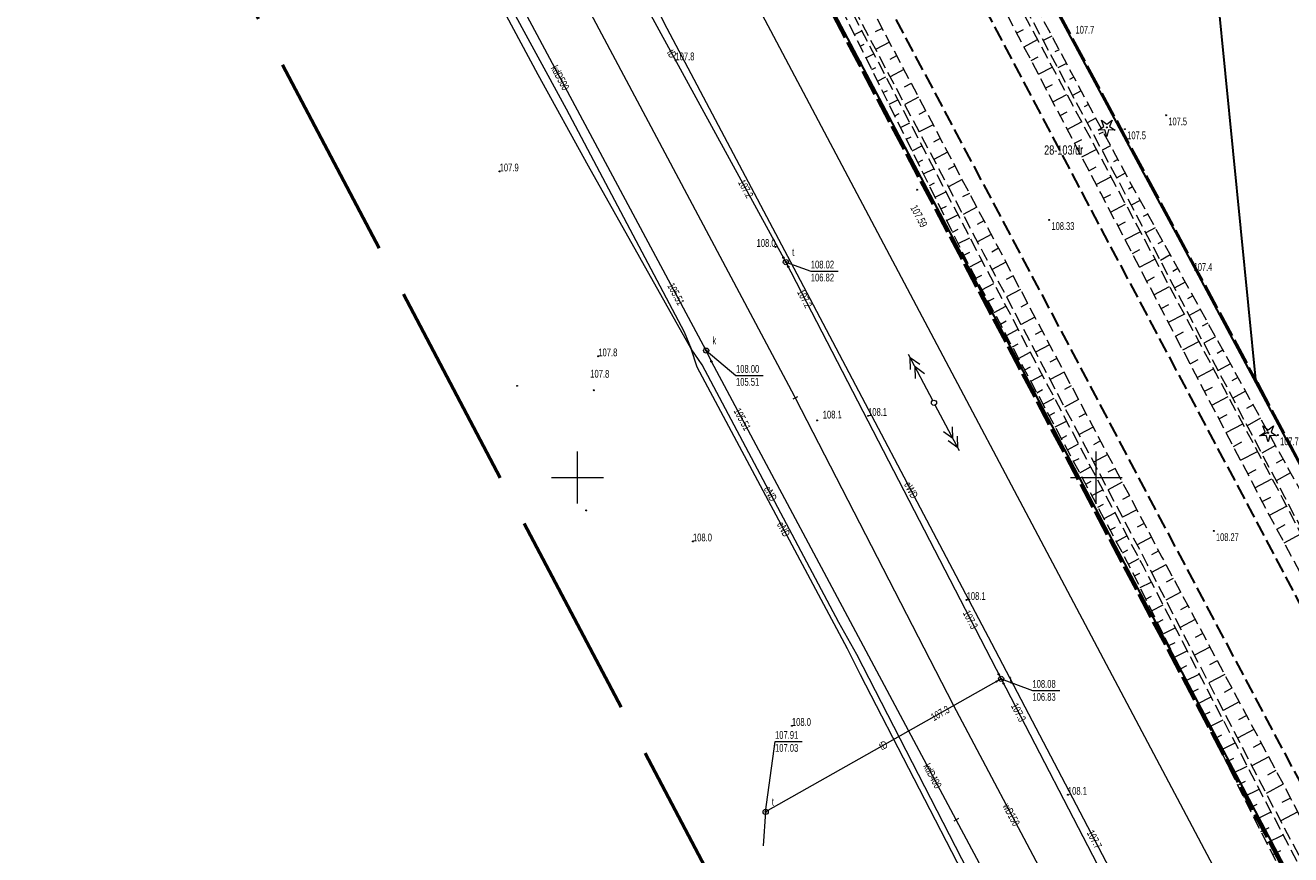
# Model space of a CAD drawing. Header units: metres. Extents: x 7529521 to 7531797, y 5723878 to 5728074.
# Tile 80 of 90: x 7529697 to 7529819, y 5727564 to 5727644. Entities that reach past the tile are written whole.
import ezdxf
from ezdxf.enums import TextEntityAlignment as Align

# ---------------------------------------------------------------- set-up
doc = ezdxf.new("R2010")
doc.units = ezdxf.units.M
for name, pattern in [('11', [3, 2.5, -0.5]), ('4_1', [0]), ('4_SUPE_01', [0]), ('4_SUPK_01', [0]), ('4_SUPT_01', [0]), ('4_SUPW_01', [0]), ('GDE', [0]), ('GUK', [2, 1.5, -0.5]), ('GUZ', [1, 0.5, -0.5]), ('L_0_05', [1.75, 1.25, -0.5]), ('L_0_06', [2, 1.5, -0.5]), ('L_0_09', [2.5, 2, -0.5])]:
    doc.linetypes.add(name, pattern=pattern)
doc.layers.get('0').update_dxf_attribs({"color": 252})
for name, color, linetype, lineweight in [('Dzialki', 80, 'GDE', 30), ('jezdnia', 252, 'L_0_06', 18), ('k', 252, 'Continuous', 18), ('Kontury', 252, 'GUK', 18), ('MPZP', 130, '11', 40), ('Numery_uzytkow', 252, 'Continuous', 9), ('RTPW_T_0', 252, 'Continuous', 15), ('RTPW_T_1', 252, 'Continuous', 15), ('skarpa nieumocniona', 252, 'L_0_05', 18), ('SUPE_E_T_1', 240, 'Continuous', 15), ('SUPE_E_T_3', 240, 'Continuous', 15), ('SUPE_L_1', 240, '4_SUPE_01', 18), ('SUPE_L_2', 240, '4_SUPE_01', 18), ('SUPE_L_3', 240, '4_SUPE_01', 18), ('SUPK_E_T_0', 24, 'Continuous', 15), ('SUPK_L_0', 24, '4_SUPK_01', 18), ('SUPT_E_T_0', 30, 'Continuous', 15), ('SUPT_L_0', 30, '4_SUPT_01', 18), ('SUPW_E_T_2', 150, 'Continuous', 15), ('SUPW_L_2', 150, '4_SUPW_01', 18), ('SUSM_T_3', 252, 'Continuous', 18), ('SUTE_T_0', 240, 'Continuous', 18), ('SUTK_T_0', 252, 'Continuous', 18), ('SUTT_T_0', 30, 'Continuous', 18), ('SUUK_E_T_9', 34, 'Continuous', 15), ('SUUK_T_2', 34, 'Continuous', 18), ('SUUT_E_T_9', 30, 'Continuous', 15), ('SUUT_T_1', 30, 'Continuous', 18), ('SUXX_T_4', 7, 'Continuous', 18), ('SUXX_T_7', 7, 'Continuous', 18), ('Uzytki', 252, 'GUZ', 18), ('wysokosci_naturalne', 7, 'Continuous', 18), ('wysokosci_sztuczne', 7, 'Continuous', 18)]:
    doc.layers.add(name, color=color, linetype=linetype, lineweight=lineweight)
doc.layers.add('zakres', color=7, linetype='L_0_09', lineweight=50, true_color=0xff05ff)
doc.styles.get("Standard").update_dxf_attribs({"font": 'arial.ttf'})

# ---------------------------------------------------------------- blocks, each defined once
blk = doc.blocks.new('2_RTPW01')
at = {"linetype": 'Continuous'}
blk.add_circle((0, 0), 0.045, dxfattribs=at)
blk = doc.blocks.new('2_RTPW02')
at = {"linetype": 'Continuous'}
blk.add_circle((0, 0), 0.045, dxfattribs=at)
blk = doc.blocks.new('4_SUSM04_01')
at = {"linetype": 'Continuous'}
blk.add_circle((0, 0), 0.25, dxfattribs=at)
blk = doc.blocks.new('4_SUPS01_05')
at = {"linetype": 'Continuous'}
blk.add_circle((0, 0), 0.0625, dxfattribs=at)
blk = doc.blocks.new('4_SUPS01_07')
at = {"linetype": 'Continuous'}
blk.add_circle((0, 0), 0.0625, dxfattribs=at)
blk = doc.blocks.new('4_SUUS15_05')
at = {"linetype": 'Continuous'}
blk.add_circle((0, 0), 0.25, dxfattribs=at)
blk = doc.blocks.new('4_SUUS15_07')
at = {"linetype": 'Continuous'}
blk.add_circle((0, 0), 0.25, dxfattribs=at)
blk = doc.blocks.new('4_SUXX')
at = {"linetype": 'Continuous'}
blk.add_line((0, -0.25), (0, 0.25), dxfattribs=at)
blk = doc.blocks.new('OBOP01_01')
at = {"linetype": 'Continuous', "lineweight": 18}
blk.add_hatch(color=0, dxfattribs=at).paths.add_polyline_path([(0, -0.1, 1), (0, 0.1, 1)])
at = {"color": 0, "linetype": 'Continuous', "lineweight": 18, "flags": 128}
blk.add_lwpolyline([(0, -1.74), (-0.35, -0.48), (-1.65, -0.54), (-0.57, 0.18), (-1.02, 1.4), (0, 0.6), (1.02, 1.4), (0.57, 0.18), (1.65, -0.54), (0.35, -0.48), (0, -1.74)], dxfattribs=at)
at = {"color": 0, "linetype": 'Continuous', "lineweight": 18}
blk.add_circle((0, 0), 0.1, dxfattribs=at)
blk = doc.blocks.new('RTPW01')
at = {"linetype": 'Continuous', "lineweight": 13}
blk.add_hatch(color=0, dxfattribs=at).paths.add_polyline_path([(0, -0.09, 1), (0, 0.09, 1)])
at = {"color": 0, "linetype": 'Continuous', "lineweight": 13}
blk.add_circle((0, 0), 0.0906, dxfattribs=at)
blk = doc.blocks.new('RTPW02')
at = {"linetype": 'Continuous', "lineweight": 13}
blk.add_hatch(color=0, dxfattribs=at).paths.add_polyline_path([(0, -0.09, 1), (0, 0.09, 1)])
at = {"color": 0, "linetype": 'Continuous', "lineweight": 13}
blk.add_circle((0, 0), 0.0906, dxfattribs=at)

msp = doc.modelspace()

# ---------------------------------------------------------------- linework, layer by layer
at = {"layer": 'Dzialki'}
for p, q in [((7529802.38, 5727739.83), (7529815.37, 5727609.13)), ((7529883.55, 5727438.51), (7529764.49, 5727664.25)), ((7529793.67, 5727649.62), (7529805.49, 5727627.6)), ((7529805.49, 5727627.6), (7529807.86, 5727623.19)), ((7529807.86, 5727623.19), (7529815.37, 5727609.13)), ((7529815.37, 5727609.13), (7529834.29, 5727573.74))]:
    msp.add_line(p, q, dxfattribs=at)
at = {"layer": 'jezdnia', "color": 251, "lineweight": 30, "flags": 128}
for points in [[(7529691.09, 5727830.87), (7529707.47, 5727799.92), (7529712.07, 5727791.13), (7529726.83, 5727763.24), (7529737.15, 5727743.67), (7529748.49, 5727722.19), (7529759.95, 5727700.53), (7529774.51, 5727673.1), (7529786.56, 5727650.33), (7529799.02, 5727626.67), (7529815.06, 5727596.45), (7529826.26, 5727575.13), (7529839.99, 5727549.18), (7529856.24, 5727518.3), (7529870.76, 5727490.93), (7529880.14, 5727473.23)], [(7529873.09, 5727469.59), (7529863.47, 5727487.68), (7529849.39, 5727514.32), (7529832.85, 5727545.65), (7529819.44, 5727571.03), (7529807.76, 5727593.05), (7529791.96, 5727622.96), (7529779.37, 5727646.68), (7529767.44, 5727669.23), (7529763.72, 5727676.13), (7529752.62, 5727697.22), (7529741.62, 5727718.07), (7529735.02, 5727730.45), (7529729.78, 5727740.26), (7529723.3, 5727752.49), (7529719.93, 5727759.11), (7529704.22, 5727788.65), (7529700.19, 5727796.33), (7529683.78, 5727827.48)]]:
    msp.add_lwpolyline(points, dxfattribs=at)
at = {"layer": 'k', "linetype": 'Continuous', "lineweight": 18, "flags": 128}
for points in [[(7529750, 5727597.5), (7529750, 5727602.5)], [(7529800, 5727597.5), (7529800, 5727602.5)], [(7529747.5, 5727600), (7529752.5, 5727600)], [(7529797.5, 5727600), (7529802.5, 5727600)]]:
    msp.add_lwpolyline(points, dxfattribs=at)
at = {"layer": 'Kontury'}
for p, q in [((7529883.55, 5727438.51), (7529764.49, 5727664.25)), ((7529793.67, 5727649.62), (7529805.49, 5727627.6)), ((7529805.49, 5727627.6), (7529807.86, 5727623.19)), ((7529807.86, 5727623.19), (7529834.29, 5727573.74))]:
    msp.add_line(p, q, dxfattribs=at)
at = {"layer": 'MPZP'}
for points in [[(7529734, 5727757.72), (7529748.65, 5727733.92), (7529757.94, 5727716.34), (7529815.49, 5727609.14), (7529862.66, 5727519.93), (7529885.94, 5727475.22), (7529924.91, 5727399.13), (7529950.08, 5727351.58), (7529994.41, 5727268.31), (7530012.9, 5727233.03), (7530025.43, 5727235.53), (7530024.85, 5727266.42), (7530016.16, 5727335.1)], [(7529930.79, 5727330.98), (7529938.19, 5727335.09), (7529919.77, 5727369.93), (7529878.96, 5727446.93), (7529849.38, 5727502.63), (7529826.25, 5727546.7), (7529777.19, 5727639.72), (7529755.11, 5727681.97)]]:
    msp.add_lwpolyline(points, dxfattribs=at)
at = {"layer": 'skarpa nieumocniona', "color": 252, "lineweight": 18, "flags": 128}
for points in [[(7529873.95, 5727492.02), (7529883.15, 5727474.73), (7529881.53, 5727473.69), (7529872.27, 5727491.4), (7529857.46, 5727519.14), (7529841.38, 5727549.79), (7529827.75, 5727575.78), (7529816.4, 5727596.89), (7529800.43, 5727627.4), (7529788.07, 5727650.98), (7529775.85, 5727673.83), (7529761.3, 5727701.31), (7529749.89, 5727722.83), (7529745.5, 5727731.66), (7529738.59, 5727744.81), (7529734.71, 5727751.78), (7529721.04, 5727777.76), (7529718.78, 5727785.32), (7529719.26, 5727785.97), (7529720.21, 5727785.32), (7529722.57, 5727778.44), (7529735.98, 5727752.58), (7529740.01, 5727745.83), (7529746.87, 5727731.94), (7529751.37, 5727723.57), (7529762.58, 5727702.14), (7529777.07, 5727674.48), (7529789.27, 5727651.65), (7529801.89, 5727628.09), (7529817.98, 5727597.91), (7529829.11, 5727576.38), (7529842.73, 5727550.66), (7529858.69, 5727520.28)], [(7529858.92, 5727520.36), (7529843.13, 5727550.74), (7529829.54, 5727576.54), (7529818.17, 5727598.1), (7529802.25, 5727628.37), (7529789.72, 5727651.74), (7529777.43, 5727674.73), (7529763.01, 5727702.36), (7529751.66, 5727723.77), (7529747.02, 5727732.68), (7529742.07, 5727742.55), (7529740.3, 5727746.07), (7529736.28, 5727752.79), (7529722.96, 5727778.55), (7529720.51, 5727785.62), (7529720.17, 5727786.62), (7529721.18, 5727786.48), (7529724.18, 5727779.07), (7529737.32, 5727753.55), (7529741.39, 5727746.1), (7529742.57, 5727742.92), (7529747.41, 5727733.07), (7529748.3, 5727732.22), (7529752.64, 5727724.24), (7529763.4, 5727702.64), (7529778.13, 5727675.21), (7529790.55, 5727652.18), (7529803.03, 5727628.86), (7529819.57, 5727598.9), (7529831.73, 5727577.64), (7529844.97, 5727551.67), (7529860.4, 5727521.06), (7529876.28, 5727494.45), (7529882.07, 5727494.15), (7529885.62, 5727490.52), (7529890.11, 5727480.28), (7529885.98, 5727473.4), (7529884.03, 5727475.04), (7529874.36, 5727492.23)], [(7529870.07, 5727468.11), (7529868.75, 5727467.29), (7529858.89, 5727485.31), (7529844.74, 5727511.64), (7529827.24, 5727543.46), (7529814.57, 5727568.44), (7529803.32, 5727591.22), (7529787.67, 5727620.56), (7529775.56, 5727644.97), (7529763.83, 5727667.21), (7529758.27, 5727676.87), (7529759, 5727677.39), (7529759.52, 5727676.72), (7529764.61, 5727667.54), (7529776.27, 5727645.22), (7529788.77, 5727621.28), (7529804.47, 5727591.5), (7529816.06, 5727569.24), (7529829.17, 5727544.17), (7529846.44, 5727512.43), (7529860.26, 5727486.07)], [(7529846.8, 5727512.64), (7529829.72, 5727544.31), (7529816.42, 5727569.45), (7529804.91, 5727591.65), (7529789.16, 5727621.57), (7529776.58, 5727645.33), (7529764.97, 5727667.76), (7529760.01, 5727677.05), (7529759.96, 5727677.9), (7529761.51, 5727677.21), (7529766.14, 5727668.43), (7529777.93, 5727645.98), (7529790.57, 5727622.09), (7529806.32, 5727592.32), (7529818.12, 5727570.22), (7529831.27, 5727545.1), (7529848.11, 5727513.6), (7529862.06, 5727486.96), (7529871.59, 5727468.94), (7529870.28, 5727468.2), (7529860.61, 5727486.33)]]:
    msp.add_lwpolyline(points, close=True, dxfattribs=at)
at = {"layer": 'skarpa nieumocniona', "color": 252, "linetype": 'Continuous', "lineweight": 18, "flags": 128}
for points in [[(7529776.68, 5727642.69), (7529777.4, 5727643.05)], [(7529779.35, 5727643.3), (7529778.69, 5727642.95)], [(7529792.33, 5727642.86), (7529792.97, 5727643.2)], [(7529777.24, 5727641.58), (7529777.61, 5727641.76)], [(7529780.05, 5727641.97), (7529778.73, 5727641.27)], [(7529793.03, 5727641.53), (7529794.32, 5727642.21)], [(7529795.7, 5727642.56), (7529794.88, 5727642.12)], [(7529777.79, 5727640.46), (7529778.56, 5727640.84)], [(7529780.75, 5727640.64), (7529780.09, 5727640.29)], [(7529793.72, 5727640.2), (7529794.38, 5727640.55)], [(7529796.41, 5727641.24), (7529796, 5727641.02)], [(7529778.35, 5727639.34), (7529778.74, 5727639.53)], [(7529781.45, 5727639.32), (7529780.13, 5727638.62)], [(7529794.42, 5727638.88), (7529795.74, 5727639.57)], [(7529797.12, 5727639.92), (7529796.3, 5727639.48)], [(7529778.91, 5727638.22), (7529779.72, 5727638.62)], [(7529782.15, 5727637.99), (7529781.49, 5727637.64)], [(7529795.12, 5727637.55), (7529795.78, 5727637.9)], [(7529797.83, 5727638.59), (7529797.42, 5727638.37)], [(7529779.46, 5727637.1), (7529779.88, 5727637.3)], [(7529782.86, 5727636.67), (7529781.54, 5727635.97)], [(7529795.81, 5727636.22), (7529797.16, 5727636.92)], [(7529798.53, 5727637.27), (7529797.71, 5727636.83)], [(7529780.02, 5727635.98), (7529780.87, 5727636.4)], [(7529799.24, 5727635.95), (7529798.83, 5727635.73)], [(7529780.57, 5727634.86), (7529781.01, 5727635.08)], [(7529781.13, 5727633.74), (7529782.03, 5727634.19)], [(7529783.56, 5727635.34), (7529782.9, 5727634.99)], [(7529796.51, 5727634.89), (7529797.19, 5727635.24)], [(7529797.2, 5727633.56), (7529798.57, 5727634.28)], [(7529799.95, 5727634.63), (7529799.13, 5727634.19)], [(7529784.26, 5727634.01), (7529782.94, 5727633.32)], [(7529800.66, 5727633.3), (7529800.25, 5727633.09)], [(7529781.68, 5727632.62), (7529782.15, 5727632.85)], [(7529782.24, 5727631.5), (7529783.19, 5727631.97)], [(7529784.96, 5727632.69), (7529784.3, 5727632.34)], [(7529797.9, 5727632.23), (7529798.59, 5727632.59)], [(7529801.36, 5727631.98), (7529800.55, 5727631.55)], [(7529782.79, 5727630.38), (7529783.28, 5727630.62)], [(7529785.66, 5727631.36), (7529784.35, 5727630.67)], [(7529798.6, 5727630.9), (7529799.99, 5727631.63)], [(7529802.07, 5727630.66), (7529801.66, 5727630.44)], [(7529783.35, 5727629.26), (7529784.35, 5727629.75)], [(7529786.36, 5727630.04), (7529785.71, 5727629.69)], [(7529799.29, 5727629.57), (7529799.99, 5727629.94)], [(7529802.78, 5727629.34), (7529801.97, 5727628.9)], [(7529783.91, 5727628.14), (7529784.41, 5727628.39)], [(7529787.07, 5727628.71), (7529785.75, 5727628.01)], [(7529799.99, 5727628.25), (7529801.4, 5727628.99)], [(7529784.46, 5727627.02), (7529785.5, 5727627.54)], [(7529787.77, 5727627.39), (7529787.11, 5727627.04)], [(7529800.69, 5727626.92), (7529801.4, 5727627.29)], [(7529803.5, 5727628.02), (7529803.09, 5727627.79)], [(7529785.02, 5727625.9), (7529785.55, 5727626.16)], [(7529788.47, 5727626.06), (7529787.15, 5727625.36)], [(7529801.38, 5727625.59), (7529802.82, 5727626.34)], [(7529804.22, 5727626.71), (7529803.37, 5727626.24)], [(7529785.57, 5727624.78), (7529786.66, 5727625.32)], [(7529789.17, 5727624.73), (7529788.51, 5727624.39)], [(7529802.08, 5727624.26), (7529802.8, 5727624.64)], [(7529804.95, 5727625.39), (7529804.51, 5727625.15)], [(7529786.13, 5727623.66), (7529786.68, 5727623.93)], [(7529789.87, 5727623.41), (7529788.56, 5727622.71)], [(7529802.77, 5727622.93), (7529804.23, 5727623.69)], [(7529805.67, 5727624.08), (7529804.77, 5727623.58)], [(7529786.68, 5727622.54), (7529787.82, 5727623.1)], [(7529790.57, 5727622.09), (7529789.92, 5727621.73)], [(7529803.47, 5727621.6), (7529804.2, 5727621.99)], [(7529806.4, 5727622.77), (7529805.93, 5727622.51)], [(7529787.24, 5727621.42), (7529787.82, 5727621.71)], [(7529787.8, 5727620.3), (7529788.96, 5727620.92)], [(7529804.16, 5727620.27), (7529805.64, 5727621.05)], [(7529807.12, 5727621.45), (7529806.17, 5727620.93)], [(7529791.28, 5727620.76), (7529789.96, 5727620.06)], [(7529807.85, 5727620.14), (7529807.36, 5727619.87)], [(7529788.39, 5727619.2), (7529788.97, 5727619.51)], [(7529788.98, 5727618.1), (7529790.12, 5727618.71)], [(7529791.98, 5727619.43), (7529791.32, 5727619.08)], [(7529804.86, 5727618.94), (7529805.6, 5727619.33)], [(7529805.55, 5727617.61), (7529807.05, 5727618.4)], [(7529808.57, 5727618.83), (7529807.56, 5727618.27)], [(7529789.57, 5727617), (7529790.14, 5727617.3)], [(7529792.68, 5727618.11), (7529791.35, 5727617.4)], [(7529809.3, 5727617.51), (7529808.78, 5727617.23)], [(7529790.16, 5727615.89), (7529791.29, 5727616.5)], [(7529793.38, 5727616.78), (7529792.72, 5727616.43)], [(7529806.25, 5727616.29), (7529807, 5727616.68)], [(7529810.02, 5727616.2), (7529808.96, 5727615.61)], [(7529790.75, 5727614.79), (7529791.31, 5727615.09)], [(7529794.08, 5727615.45), (7529792.75, 5727614.75)], [(7529806.95, 5727614.96), (7529808.46, 5727615.75)], [(7529810.75, 5727614.89), (7529810.2, 5727614.59)], [(7529791.33, 5727613.69), (7529792.46, 5727614.29)], [(7529794.78, 5727614.13), (7529794.12, 5727613.78)], [(7529807.64, 5727613.63), (7529808.4, 5727614.03)], [(7529811.47, 5727613.57), (7529810.36, 5727612.96)], [(7529791.92, 5727612.58), (7529792.48, 5727612.88)], [(7529795.49, 5727612.8), (7529794.15, 5727612.09)], [(7529808.34, 5727612.3), (7529809.87, 5727613.1)], [(7529812.2, 5727612.26), (7529811.63, 5727611.95)], [(7529792.51, 5727611.48), (7529793.62, 5727612.07)], [(7529796.19, 5727611.48), (7529795.52, 5727611.12)], [(7529809.03, 5727610.97), (7529809.81, 5727611.37)], [(7529793.1, 5727610.38), (7529793.65, 5727610.67)], [(7529793.69, 5727609.28), (7529794.79, 5727609.86)], [(7529796.89, 5727610.15), (7529795.55, 5727609.44)], [(7529809.73, 5727609.64), (7529811.29, 5727610.46)], [(7529812.92, 5727610.95), (7529811.75, 5727610.3)], [(7529797.59, 5727608.82), (7529796.92, 5727608.47)], [(7529810.42, 5727608.31), (7529811.21, 5727608.72)], [(7529813.65, 5727609.63), (7529813.05, 5727609.3)], [(7529794.28, 5727608.17), (7529794.82, 5727608.47)], [(7529794.86, 5727607.07), (7529795.95, 5727607.65)], [(7529798.29, 5727607.5), (7529796.94, 5727606.79)], [(7529811.12, 5727606.98), (7529812.7, 5727607.81)], [(7529814.37, 5727608.32), (7529813.15, 5727607.65)], [(7529795.45, 5727605.97), (7529795.99, 5727606.26)], [(7529798.99, 5727606.17), (7529798.32, 5727605.82)], [(7529815.1, 5727607.01), (7529814.47, 5727606.66)], [(7529796.04, 5727604.87), (7529797.12, 5727605.44)], [(7529811.81, 5727605.65), (7529812.61, 5727606.07)], [(7529812.51, 5727604.32), (7529814.11, 5727605.16)], [(7529815.82, 5727605.7), (7529814.55, 5727604.99)], [(7529796.63, 5727603.76), (7529797.17, 5727604.05)], [(7529799.69, 5727604.85), (7529798.34, 5727604.13)], [(7529816.55, 5727604.38), (7529815.9, 5727604.02)], [(7529797.22, 5727602.66), (7529798.29, 5727603.23)], [(7529800.4, 5727603.52), (7529799.72, 5727603.16)], [(7529813.21, 5727603), (7529814.01, 5727603.42)], [(7529813.9, 5727601.67), (7529815.52, 5727602.51)], [(7529817.27, 5727603.07), (7529815.94, 5727602.33)], [(7529797.81, 5727601.56), (7529798.34, 5727601.84)], [(7529801.1, 5727602.2), (7529799.74, 5727601.48)], [(7529818, 5727601.76), (7529817.32, 5727601.38)], [(7529798.4, 5727600.45), (7529799.45, 5727601.02)], [(7529801.8, 5727600.87), (7529801.12, 5727600.51)], [(7529814.6, 5727600.34), (7529815.41, 5727600.76)], [(7529818.72, 5727600.44), (7529817.34, 5727599.68)], [(7529798.98, 5727599.35), (7529799.51, 5727599.63)], [(7529802.5, 5727599.54), (7529801.13, 5727598.82)], [(7529815.29, 5727599.01), (7529816.93, 5727599.87)], [(7529799.57, 5727598.25), (7529800.62, 5727598.81)], [(7529803.2, 5727598.22), (7529802.52, 5727597.86)], [(7529815.99, 5727597.68), (7529816.81, 5727598.11)], [(7529800.16, 5727597.15), (7529800.68, 5727597.42)], [(7529800.75, 5727596.04), (7529801.78, 5727596.59)], [(7529803.9, 5727596.89), (7529802.53, 5727596.17)], [(7529816.69, 5727596.35), (7529818.32, 5727597.23)], [(7529801.34, 5727594.94), (7529801.85, 5727595.21)], [(7529804.61, 5727595.57), (7529803.92, 5727595.2)], [(7529817.4, 5727595.03), (7529818.21, 5727595.47)], [(7529801.93, 5727593.84), (7529802.95, 5727594.38)], [(7529805.31, 5727594.24), (7529803.93, 5727593.51)], [(7529818.11, 5727593.71), (7529819.7, 5727594.57)], [(7529802.51, 5727592.73), (7529803.02, 5727593.01)], [(7529806.01, 5727592.91), (7529805.32, 5727592.55)], [(7529803.1, 5727591.63), (7529804.12, 5727592.17)], [(7529806.71, 5727591.59), (7529805.32, 5727590.85)], [(7529803.67, 5727590.52), (7529804.19, 5727590.77)], [(7529804.22, 5727589.4), (7529805.29, 5727589.92)], [(7529807.42, 5727590.27), (7529806.72, 5727589.89)], [(7529804.78, 5727588.28), (7529805.32, 5727588.55)], [(7529808.13, 5727588.94), (7529806.7, 5727588.18)], [(7529805.33, 5727587.15), (7529806.45, 5727587.71)], [(7529808.83, 5727587.62), (7529808.11, 5727587.24)], [(7529805.88, 5727586.03), (7529806.45, 5727586.32)], [(7529806.44, 5727584.91), (7529807.6, 5727585.49)], [(7529809.54, 5727586.3), (7529808.09, 5727585.52)], [(7529810.25, 5727584.97), (7529809.51, 5727584.58)], [(7529806.99, 5727583.79), (7529807.59, 5727584.09)], [(7529807.54, 5727582.67), (7529808.76, 5727583.27)], [(7529810.95, 5727583.65), (7529809.47, 5727582.86)], [(7529808.1, 5727581.55), (7529808.72, 5727581.86)], [(7529811.66, 5727582.33), (7529810.91, 5727581.93)], [(7529808.65, 5727580.43), (7529809.91, 5727581.05)], [(7529812.37, 5727581.01), (7529810.85, 5727580.19)], [(7529809.2, 5727579.31), (7529809.85, 5727579.63)], [(7529813.07, 5727579.68), (7529812.31, 5727579.27)], [(7529809.76, 5727578.19), (7529811.07, 5727578.84)], [(7529813.78, 5727578.36), (7529812.23, 5727577.53)], [(7529810.31, 5727577.07), (7529810.98, 5727577.4)], [(7529814.49, 5727577.04), (7529813.7, 5727576.62)], [(7529810.86, 5727575.95), (7529812.22, 5727576.62)], [(7529815.19, 5727575.71), (7529813.61, 5727574.87)], [(7529811.42, 5727574.83), (7529812.11, 5727575.17)], [(7529811.97, 5727573.71), (7529813.38, 5727574.4)], [(7529815.9, 5727574.39), (7529815.1, 5727573.96)], [(7529812.53, 5727572.58), (7529813.24, 5727572.94)], [(7529813.08, 5727571.46), (7529814.53, 5727572.18)], [(7529816.61, 5727573.07), (7529814.99, 5727572.2)], [(7529817.31, 5727571.74), (7529816.5, 5727571.31)], [(7529813.63, 5727570.34), (7529814.37, 5727570.71)], [(7529814.19, 5727569.22), (7529815.69, 5727569.96)], [(7529818.02, 5727570.42), (7529816.37, 5727569.54)], [(7529814.74, 5727568.1), (7529815.5, 5727568.49)], [(7529818.72, 5727569.09), (7529817.89, 5727568.66)], [(7529815.31, 5727566.99), (7529816.84, 5727567.76)], [(7529819.41, 5727567.76), (7529817.77, 5727566.9)], [(7529815.87, 5727565.87), (7529816.65, 5727566.26)], [(7529816.44, 5727564.76), (7529818, 5727565.55)], [(7529817, 5727563.64), (7529817.79, 5727564.04)]]:
    msp.add_lwpolyline(points, dxfattribs=at)
at = {"layer": 'SUPE_L_1', "linetype": '4_SUPE_01'}
for p, q in [((7529758.65, 5727643.29), (7529747.9, 5727664.48)), ((7529738.98, 5727653.83), (7529748.89, 5727635.55)), ((7529770.57, 5727620.74), (7529758.65, 5727643.29)), ((7529748.89, 5727635.55), (7529760.26, 5727614.05)), ((7529789.93, 5727584), (7529770.57, 5727620.74)), ((7529760.26, 5727614.05), (7529760.94, 5727612.41)), ((7529804.97, 5727555.24), (7529789.93, 5727584))]:
    msp.add_line(p, q, dxfattribs=at)
at = {"layer": 'SUPE_L_2', "linetype": '4_SUPE_01'}
for p, q in [((7529784.23, 5727607.42), (7529781.91, 5727611.85)), ((7529782.09, 5727610.42), (7529782.07, 5727611.54)), ((7529782.98, 5727610.88), (7529782.07, 5727611.54)), ((7529782.56, 5727609.53), (7529782.54, 5727610.65)), ((7529783.44, 5727610), (7529782.54, 5727610.65)), ((7529786.81, 5727602.56), (7529784.47, 5727606.98)), ((7529786.17, 5727603.75), (7529785.26, 5727604.4)), ((7529786.17, 5727603.75), (7529786.15, 5727604.87)), ((7529786.64, 5727602.87), (7529786.62, 5727603.99)), ((7529786.64, 5727602.87), (7529785.73, 5727603.52))]:
    msp.add_line(p, q, dxfattribs=at)
at = {"layer": 'SUPE_L_3', "linetype": '4_SUPE_01'}
for p, q in [((7529746.19, 5727638.81), (7529736.09, 5727657.78)), ((7529751.04, 5727630.02), (7529746.19, 5727638.81)), ((7529760.94, 5727612.41), (7529751.04, 5727630.02)), ((7529762.02, 5727610.87), (7529760.94, 5727612.41)), ((7529761.53, 5727610.62), (7529760.94, 5727612.41)), ((7529776.01, 5727583.48), (7529761.53, 5727610.62)), ((7529775.17, 5727586.01), (7529762.02, 5727610.87)), ((7529776.92, 5727582.94), (7529775.17, 5727586.01)), ((7529777.28, 5727580.96), (7529776.01, 5727583.48)), ((7529788.91, 5727559.62), (7529776.92, 5727582.94)), ((7529788.52, 5727559.19), (7529777.28, 5727580.96))]:
    msp.add_line(p, q, dxfattribs=at)
at = {"layer": 'SUPK_L_0', "linetype": '4_SUPK_01'}
for p, q in [((7529762.4, 5727612.23), (7529726.89, 5727678.66)), ((7529762.9, 5727611.19), (7529762.4, 5727612.23)), ((7529780.11, 5727578.99), (7529762.9, 5727611.19)), ((7529786.49, 5727566.99), (7529780.11, 5727578.99)), ((7529804.91, 5727532.74), (7529786.49, 5727566.99))]:
    msp.add_line(p, q, dxfattribs=at)
at = {"layer": 'SUPK_L_0', "linetype": '4_1'}
for p, q in [((7529762.4, 5727612.23), (7529726.89, 5727678.66)), ((7529762.9, 5727611.19), (7529762.4, 5727612.23)), ((7529780.11, 5727578.99), (7529762.9, 5727611.19)), ((7529786.49, 5727566.99), (7529780.11, 5727578.99)), ((7529804.91, 5727532.74), (7529786.49, 5727566.99))]:
    msp.add_line(p, q, dxfattribs=at)
at = {"layer": 'SUPT_L_0', "linetype": '4_SUPT_01'}
for p, q in [((7529836.11, 5727515.62), (7529737.4, 5727702.05)), ((7529748.11, 5727660.93), (7529770.08, 5727620.76)), ((7529770.08, 5727620.76), (7529790.82, 5727580.58)), ((7529790.82, 5727580.58), (7529768.13, 5727567.76)), ((7529790.82, 5727580.58), (7529811.02, 5727541.63)), ((7529768.13, 5727567.76), (7529767.9, 5727564.48))]:
    msp.add_line(p, q, dxfattribs=at)
at = {"layer": 'SUPW_L_2', "linetype": '4_SUPW_01'}
for p, q in [((7529743.84, 5727658.68), (7529770.87, 5727607.87)), ((7529770.87, 5727607.87), (7529770.98, 5727607.66)), ((7529770.98, 5727607.66), (7529786.2, 5727578.08)), ((7529786.2, 5727578.08), (7529812.47, 5727528.5))]:
    msp.add_line(p, q, dxfattribs=at)
at = {"layer": 'SUPW_L_2', "linetype": '4_1'}
for p, q in [((7529743.84, 5727658.68), (7529770.87, 5727607.87)), ((7529770.87, 5727607.87), (7529770.98, 5727607.66)), ((7529770.98, 5727607.66), (7529786.2, 5727578.08)), ((7529786.2, 5727578.08), (7529812.47, 5727528.5))]:
    msp.add_line(p, q, dxfattribs=at)
at = {"layer": 'SUTK_T_0', "linetype": 'Continuous'}
for p, q in [((7529762.4, 5727612.23), (7529765.27, 5727609.84)), ((7529765.27, 5727609.84), (7529767.9, 5727609.84))]:
    msp.add_line(p, q, dxfattribs=at)
at = {"layer": 'SUTT_T_0', "linetype": 'Continuous'}
for p, q in [((7529770.08, 5727620.76), (7529772.48, 5727619.9)), ((7529772.48, 5727619.9), (7529775.11, 5727619.9)), ((7529790.82, 5727580.58), (7529793.84, 5727579.47)), ((7529793.84, 5727579.47), (7529796.47, 5727579.47)), ((7529768.13, 5727567.76), (7529769.03, 5727574.55)), ((7529769.03, 5727574.55), (7529771.66, 5727574.55))]:
    msp.add_line(p, q, dxfattribs=at)
at = {"layer": 'Uzytki'}
for p, q in [((7529764.49, 5727664.25), (7529883.55, 5727438.51)), ((7529805.49, 5727627.6), (7529793.67, 5727649.62)), ((7529807.86, 5727623.19), (7529805.49, 5727627.6)), ((7529834.29, 5727573.74), (7529807.86, 5727623.19))]:
    msp.add_line(p, q, dxfattribs=at)
at = {"layer": 'wysokosci_naturalne', "color": 252}
for p in [(7529806.72, 5727634.92), (7529802.76, 5727633.58), (7529809.15, 5727620.89), (7529817.48, 5727604.08)]:
    msp.add_point(p, dxfattribs=at)
at = {"layer": 'wysokosci_sztuczne', "color": 252}
for p in [(7529795.46, 5727624.83), (7529811.31, 5727594.84)]:
    msp.add_point(p, dxfattribs=at)
at = {"layer": 'zakres', "color": 210, "lineweight": 50, "ltscale": 10}
msp.add_lwpolyline([(7530152.66, 5726824.25), (7529893.98, 5727312.41), (7529655.25, 5727765.72), (7529520.83, 5728019.58), (7529624.44, 5728074.21), (7529680.51, 5727967.68), (7529859.76, 5727632.54), (7529930.53, 5727498.32), (7530038.61, 5727292.3), (7530118.22, 5727141.23), (7530175.57, 5727034.73), (7530261.4, 5726875.73), (7530322.6, 5726755.46)], dxfattribs=at)

# ---------------------------------------------------------------- block references
at = {"color": 74, "linetype": 'Continuous', "xscale": 0.5, "yscale": 0.5, "zscale": 0.5}
for p in [(7529801, 5727633.75), (7529816.55, 5727604.29)]:
    msp.add_blockref('OBOP01_01', p, dxfattribs=at)
at = {"layer": 'RTPW_T_0'}
for p in [(7529759.43, 5727640.22), (7529742.49, 5727629.51), (7529769.09, 5727622.23), (7529752, 5727611.68), (7529744.17, 5727608.83), (7529751.56, 5727608.41), (7529773.09, 5727605.5), (7529778, 5727605.94), (7529750.84, 5727596.82), (7529761.12, 5727593.84), (7529787.5, 5727588.19), (7529770.66, 5727576.05), (7529797.26, 5727569.41)]:
    msp.add_blockref('2_RTPW01', p, dxfattribs=at)
at = {"layer": 'RTPW_T_1'}
msp.add_blockref('2_RTPW02', (7529782.72, 5727627.74), dxfattribs=at)
at = {"layer": 'SUSM_T_3'}
msp.add_blockref('4_SUSM04_01', (7529784.35, 5727607.2), dxfattribs=at)
at = {"layer": 'SUTK_T_0'}
for p in [(7529762.28, 5727612.45), (7529762.4, 5727612.23), (7529762.9, 5727611.19)]:
    msp.add_blockref('4_SUPS01_05', p, dxfattribs=at)
at = {"layer": 'SUTT_T_0'}
for p in [(7529769.84, 5727621.2), (7529770.08, 5727620.76), (7529770.31, 5727620.32), (7529790.59, 5727581.02), (7529790.82, 5727580.58), (7529790.38, 5727580.33), (7529791.05, 5727580.14), (7529768.13, 5727567.76)]:
    msp.add_blockref('4_SUPS01_07', p, dxfattribs=at)
at = {"layer": 'SUUK_T_2'}
msp.add_blockref('4_SUUS15_05', (7529762.4, 5727612.23), dxfattribs=at)
at = {"layer": 'SUUT_T_1'}
for p in [(7529770.08, 5727620.76), (7529790.82, 5727580.58), (7529768.13, 5727567.76)]:
    msp.add_blockref('4_SUUS15_07', p, dxfattribs=at)
at = {"layer": 'SUXX_T_4', "rotation": 118.1349418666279}
msp.add_blockref('4_SUXX', (7529786.49, 5727566.99), dxfattribs=at)
at = {"layer": 'SUXX_T_7', "rotation": 117.4367326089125}
msp.add_blockref('4_SUXX', (7529770.98, 5727607.66), dxfattribs=at)
at = {"layer": 'wysokosci_naturalne', "color": 252, "linetype": 'Continuous', "xscale": 0.5, "yscale": 0.5, "zscale": 0.5}
for p in [(7529806.72, 5727634.92), (7529802.76, 5727633.58), (7529809.15, 5727620.89), (7529817.48, 5727604.08)]:
    msp.add_blockref('RTPW01', p, dxfattribs=at)
at = {"layer": 'wysokosci_sztuczne', "color": 252, "linetype": 'Continuous', "xscale": 0.5, "yscale": 0.5, "zscale": 0.5}
for p in [(7529795.46, 5727624.83), (7529811.31, 5727594.84)]:
    msp.add_blockref('RTPW02', p, dxfattribs=at)

# ---------------------------------------------------------------- texts
at = {"layer": 'Numery_uzytkow', "width": 0.7}
msp.add_text('28-103/dr', height=0.9, dxfattribs=at).set_placement((7529794.97, 5727631.12))
at = {"layer": 'RTPW_T_0', "width": 0.7}
for s, p in [('107.8', (7529759.43, 5727640.22)), ('107.9', (7529742.49, 5727629.51)), ('107.8', (7529752, 5727611.68)), ('108.1', (7529778, 5727605.94)), ('108.0', (7529761.12, 5727593.84)), ('108.1', (7529787.5, 5727588.19)), ('108.0', (7529770.66, 5727576.05)), ('108.1', (7529797.26, 5727569.41))]:
    msp.add_text(s, height=0.75, dxfattribs=at).set_placement(p)
msp.add_text('108.0', height=0.75, dxfattribs=at).set_placement((7529769.09, 5727622.23), align=Align.RIGHT)
for s, rotation, p in [('107.8', 359.41, (7529751.22, 5727609.63)), ('108.1', 1.02, (7529773.64, 5727605.67))]:
    msp.add_text(s, height=0.75, rotation=rotation, dxfattribs=at).set_placement(p)
at = {"layer": 'RTPW_T_1', "width": 0.7}
msp.add_text('107.59', height=0.75, rotation=298.09, dxfattribs=at).set_placement((7529782.05, 5727626.01))
at = {"layer": 'SUPE_E_T_1', "width": 0.7}
msp.add_text('eWD', height=0.75, rotation=297.79, dxfattribs=at).set_placement((7529782.14, 5727598.79), align=Align.MIDDLE)
at = {"layer": 'SUPE_E_T_3', "width": 0.7}
for rotation, p in [(297.88, (7529768.59, 5727598.44)), (298.08, (7529769.86, 5727595.01))]:
    msp.add_text('eND', height=0.75, rotation=rotation, dxfattribs=at).set_placement(p, align=Align.MIDDLE)
at = {"layer": 'SUPK_E_T_0', "width": 0.7}
for s, rotation, p in [('kdD500', 298.13, (7529748.34, 5727638.54)), ('kdD400', 298, (7529784.23, 5727571.23))]:
    msp.add_text(s, height=0.75, rotation=rotation, dxfattribs=at).set_placement(p, align=Align.MIDDLE)
at = {"layer": 'SUPT_E_T_0', "width": 0.7}
for rotation, p in [(298.68, (7529759.09, 5727640.84)), (29.47, (7529779.47, 5727574.17))]:
    msp.add_text('tD', height=0.75, rotation=rotation, dxfattribs=at).set_placement(p, align=Align.MIDDLE)
at = {"layer": 'SUPW_E_T_2', "width": 0.7}
msp.add_text('wD150', height=0.75, rotation=297.92, dxfattribs=at).set_placement((7529791.81, 5727567.49), align=Align.MIDDLE)
at = {"layer": 'SUTE_T_0', "width": 0.7}
msp.add_text('107.7', height=0.75, rotation=297.61, dxfattribs=at).set_placement((7529799.39, 5727565.92), align=Align.MIDDLE_LEFT)
at = {"layer": 'SUTK_T_0', "width": 0.7}
for rotation, p in [(298.13, (7529759.49, 5727617.68)), (298.12, (7529765.88, 5727605.61))]:
    msp.add_text('105.51', height=0.75, rotation=rotation, dxfattribs=at).set_placement(p, align=Align.MIDDLE)
for s, p in [('108.00', (7529765.27, 5727610.84)), ('105.51', (7529765.27, 5727609.59))]:
    msp.add_text(s, height=0.75, dxfattribs=at).set_placement(p, align=Align.TOP_LEFT)
at = {"layer": 'SUTT_T_0', "width": 0.7}
for s, rotation, p in [('107.2', 298.67, (7529765.77, 5727628.63)), ('107.2', 297.32, (7529771.47, 5727618.05)), ('107.3', 297.32, (7529787.45, 5727587.11)), ('107.3', 297.4, (7529792.08, 5727578.16))]:
    msp.add_text(s, height=0.75, rotation=rotation, dxfattribs=at).set_placement(p, align=Align.MIDDLE_LEFT)
for s, p in [('108.02', (7529772.48, 5727620.9)), ('106.82', (7529772.48, 5727619.65)), ('108.08', (7529793.84, 5727580.47)), ('106.83', (7529793.84, 5727579.22)), ('107.91', (7529769.03, 5727575.55)), ('107.03', (7529769.03, 5727574.3))]:
    msp.add_text(s, height=0.75, dxfattribs=at).set_placement(p, align=Align.TOP_LEFT)
msp.add_text('107.3', height=0.75, rotation=29.47, dxfattribs=at).set_placement((7529785.75, 5727577.72), align=Align.MIDDLE_RIGHT)
at = {"layer": 'SUUK_E_T_9', "width": 0.7}
msp.add_text('k', height=0.75, dxfattribs=at).set_placement((7529763, 5727612.83))
at = {"layer": 'SUUT_E_T_9', "width": 0.7}
for p in [(7529770.68, 5727621.36), (7529791.63, 5727580.13), (7529768.73, 5727568.36)]:
    msp.add_text('t', height=0.75, dxfattribs=at).set_placement(p)
at = {"layer": 'wysokosci_naturalne', "color": 252, "lineweight": 15, "width": 0.66}
for s, p in [('107.7', (7529798, 5727642.79)), ('107.5', (7529806.94, 5727633.95)), ('107.5', (7529802.98, 5727632.61)), ('107.4', (7529809.38, 5727619.92)), ('107.7', (7529817.71, 5727603.11))]:
    msp.add_text(s, height=0.75, dxfattribs=at).set_placement(p)
at = {"layer": 'wysokosci_sztuczne', "color": 252, "lineweight": 15, "width": 0.66}
for s, p in [('108.33', (7529795.68, 5727623.86)), ('108.27', (7529811.53, 5727593.87))]:
    msp.add_text(s, height=0.75, dxfattribs=at).set_placement(p)

doc.saveas('drawing.dxf')
